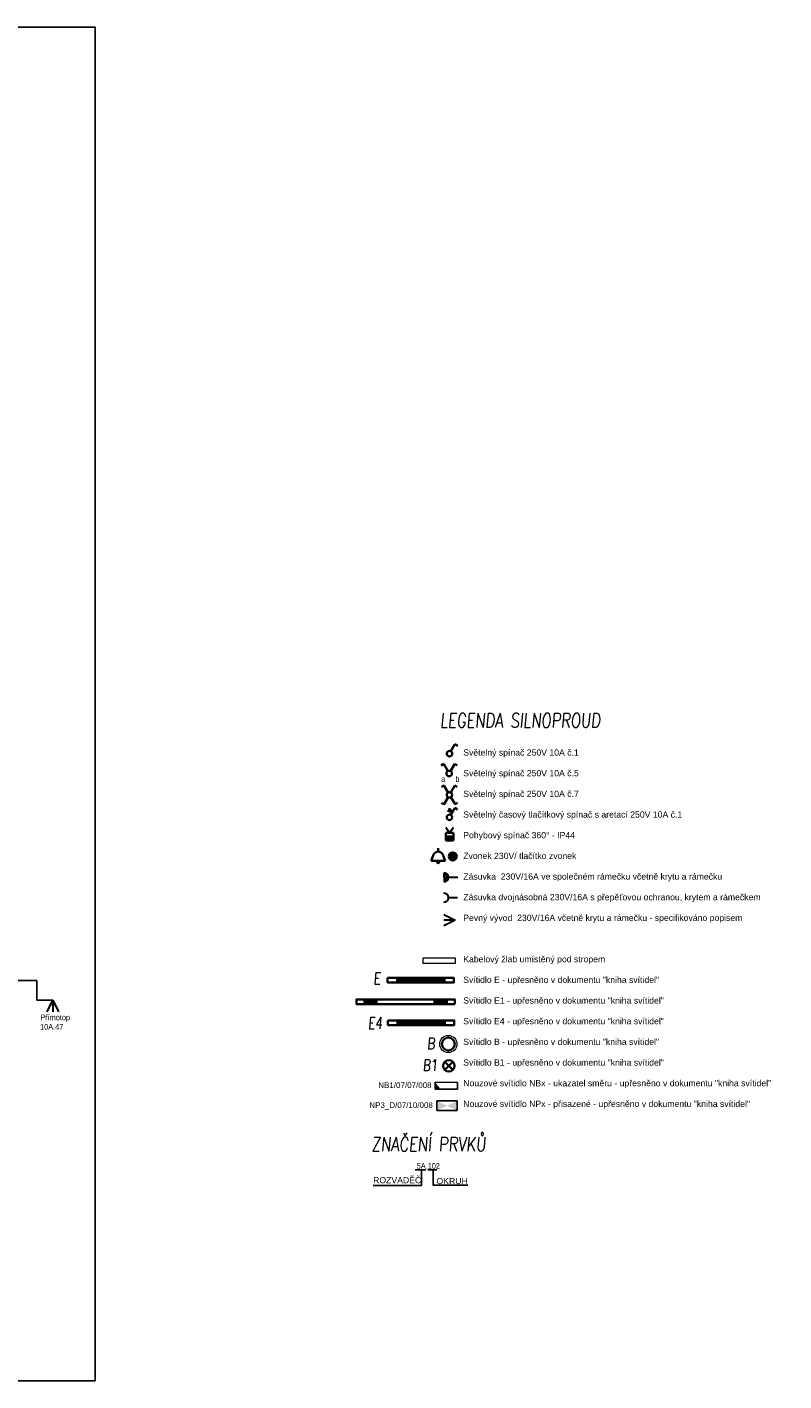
# Model space of a CAD drawing. Header units: millimetres. Extents: x 373037 to 693665, y 214892 to 273272.
# Tile 24 of 56: x 492426 to 505664, y 249592 to 273272. Entities that reach past the tile are written whole.
import ezdxf
from ezdxf.enums import TextEntityAlignment as Align

# ---------------------------------------------------------------- set-up
doc = ezdxf.new("R2010")
doc.units = ezdxf.units.MM
doc.header["$LTSCALE"] = 100
doc.layers.get('0').update_dxf_attribs({"linetype": 'CONTINUOUS'})
for name, color, linetype, lineweight in [('2DE_OBL', 91, 'CONTINUOUS', 35), ('2DE_OBL_L1', 91, 'CONTINUOUS', 35), ('CAT_SLN-OSV_POPIS', 7, 'CONTINUOUS', 30), ('CP_DETAL', 33, 'CONTINUOUS', 18), ('E_NOUZOVÉ+PP OSVĚTLENÍ', 60, 'CONTINUOUS', 25), ('E_VEDENÍ SILNOPROUD', 50, 'CONTINUOUS', 25), ('E_VYPINACE', 170, 'CONTINUOUS', 35), ('E_ZÁSUVKY POPIS', 111, 'CONTINUOUS', 30), ('E_ZÁSUVKY-DVOJITE', 7, 'CONTINUOUS', 30), ('E_ŽLABY', 40, 'CONTINUOUS', 15), ('JEDNODUCHÁ ZÁSUVKA', 1, 'CONTINUOUS', 200), ('U1 LIGHTING', 10, 'CONTINUOUS', 35)]:
    doc.layers.add(name, color=color, linetype=linetype, lineweight=lineweight)
for name, color, linetype in [('BEZPECNOSTNE SVETLA', 80, 'CONTINUOUS'), ('E_LEGENDA SILNOPROUD', 252, 'CONTINUOUS'), ('E_RÁM', 253, 'CONTINUOUS'), ('GC3_MEP_E_LV_SECURITY LIGHT', 80, 'CONTINUOUS'), ('PIKTOGRAMY', 210, 'CONTINUOUS'), ('PRIPOJKA 230V', 1, 'CONTINUOUS'), ('ŽLAB', 7, 'CONTINUOUS')]:
    doc.layers.add(name, color=color, linetype=linetype)
doc.styles.add('ARIAL', font='arial.ttf')
doc.styles.add('CP_ATTR', font='ROMANS.SHX')
doc.styles.add('CS-ROMANS', font='romans.shx', dxfattribs={"width": 0.75, "oblique": 5})
doc.styles.get("Standard").update_dxf_attribs({"font": 'arial.ttf'})
doc.styles.add('V+P_01_B3_E_FP_001$0$BLOCK', font='romans.shx', dxfattribs={"width": 0.8})

# ---------------------------------------------------------------- blocks, each defined once
blk = doc.blocks.new('*U28', base_point=(57391, -22719))
at = {"lineweight": 30, "ltscale": 0.1}
for p, q in [((57291, -22519), (57391, -22719)), ((57391, -22719), (57391, -22519)), ((57391, -22719), (57491, -22519))]:
    blk.add_line(p, q, dxfattribs=at)
blk = doc.blocks.new('pripojka 230V')
at = {"layer": 'PRIPOJKA 230V', "color": 1, "xscale": -1}
blk.add_blockref('*U28', (0, -2, -40), dxfattribs=at)
blk = doc.blocks.new('*U30')
at = {"color": 0, "linetype": 'ByBlock'}
for p, q in [((24, 249.57), (96, 374.28)), ((96, 374.28), (143.56, 346.82))]:
    blk.add_line(p, q, dxfattribs=at)
blk.add_circle((0, 208), 48, dxfattribs=at)
blk = doc.blocks.new('prepinas-svetel-jednoduchy')
at = {"layer": 'E_VYPINACE', "rotation": 89.99999999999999}
blk.add_blockref('*U30', (208, 2), dxfattribs=at)
blk = doc.blocks.new('*U26')
at = {"color": 0, "linetype": 'ByBlock'}
for p, q in [((-96, 374.28), (-137.57, 350.28)), ((-24, 249.57), (-96, 374.28)), ((24, 249.57), (96, 374.28)), ((96, 374.28), (137.57, 350.28))]:
    blk.add_line(p, q, dxfattribs=at)
blk.add_circle((0, 208), 48, dxfattribs=at)
blk = doc.blocks.new('prepinac-dvojity-svetelny')
at = {"layer": 'E_VYPINACE'}
blk.add_blockref('*U26', (-1, -183), dxfattribs=at)
at = {"layer": 'CAT_SLN-OSV_POPIS', "width": 0.8}
for s, p in [('a', (-142, -122)), ('b', (108, -122))]:
    blk.add_text(s, height=100, dxfattribs=at).set_placement(p)
blk = doc.blocks.new('*U24')
at = {"color": 0, "linetype": 'ByBlock'}
for p, q in [((24, 249.57), (96, 374.28)), ((96, 374.28), (143.56, 346.82))]:
    blk.add_line(p, q, dxfattribs=at)
blk.add_circle((0, 208), 48, dxfattribs=at)
blk = doc.blocks.new('tlacitko_prepinac_svetla')
at = {"layer": 'E_VYPINACE'}
for points in [[(16875, 8774), (16940, 8744)], [(16888, 8798), (16951, 8769)], [(16930, 8722), (16960, 8787)]]:
    blk.add_lwpolyline(points, dxfattribs=at)
at = {"layer": 'E_VYPINACE', "rotation": 180}
blk.add_blockref('*U24', (16937, 9090), dxfattribs=at)
blk = doc.blocks.new('*U32', base_point=(28429, 5840))
at = {"linetype": 'ByBlock'}
blk.add_hatch(color=0, dxfattribs=at).paths.add_polyline_path([(28362, 5840), (28497, 5840), (28497, 5772), (28362, 5772)])
at = {"color": 0, "linetype": 'ByBlock'}
for p, q in [((28429, 5907), (28362, 5997)), ((28429, 5907), (28497, 5997)), ((28362, 5907), (28497, 5907)), ((28362, 5772), (28362, 5907)), ((28362, 5840), (28497, 5840)), ((28497, 5772), (28362, 5772)), ((28497, 5907), (28497, 5772))]:
    blk.add_line(p, q, dxfattribs=at)
blk = doc.blocks.new('pohybove-cidlo-svetla')
at = {"layer": 'E_VYPINACE', "rotation": 180}
blk.add_blockref('*U32', (-1, 30), dxfattribs=at)
blk = doc.blocks.new('A$C3423193F')
at = {"color": 1, "linetype": 'ByBlock'}
for p, q in [((80, 240), (0, 240)), ((80, 240), (160, 240)), ((80, 160), (80, 0))]:
    blk.add_line(p, q, dxfattribs=at)
for radius in [80, 45.2]:
    blk.add_arc((80, 240), radius, 180, 0, dxfattribs=at)
blk = doc.blocks.new('zasuvka_jednoducha')
at = {"color": 1, "lineweight": 30}
blk.add_line((19281, 12983), (19281, 13143), dxfattribs=at)
blk.add_arc((19281, 12903), 80, 0, 180, dxfattribs=at)
blk = doc.blocks.new('svetelný křížový spínač')
at = {"layer": 'E_VYPINACE', "linetype": 'ByBlock'}
for p, q in [((31, 344), (-11, 320)), ((103, 220), (31, 344)), ((151, 220), (223, 344)), ((223, 344), (264, 320)), ((31, 13), (-10, 37)), ((103, 138), (31, 13)), ((153, 141), (225, 16)), ((225, 16), (266, 40))]:
    blk.add_line(p, q, dxfattribs=at)
blk.add_circle((127, 178), 48, dxfattribs=at)
blk = doc.blocks.new('2DELLI009_CZ')
for p, q in [((-0.5, 0.1), (-0.5, -0.1)), ((-0.5, 0), (0.5, 0)), ((0.5, 0.1), (0.5, -0.1))]:
    blk.add_line(p, q)
blk.add_lwpolyline([(-0.7, 0.2), (0.7, 0.2), (0.7, -0.2), (-0.7, -0.2)], close=True)
at = {"linetype": 'ByBlock', "style": 'CP_ATTR', "flags": 9}
for tag, p in [('NAME', (-0.092, -0.018)), ('GROUP', (-0.092, -0.018)), ('NUMBER', (-0.092, -0.018)), ('PRODUCER', (-0.092, -0.018)), ('ARTICLE', (-0.092, -0.018)), ('CHARACTER', (-0.092, -0.018)), ('VOLTAGE', (-0.092, -0.019)), ('WEIGHT', (-0.092, -0.018)), ('OTHER', (-0.092, -0.018)), ('PRODUCT-TYPE', (-0.092, -0.019)), ('ORDER-NO', (-0.092, -0.019)), ('POWER', (-0.092, -0.019))]:
    blk.add_attdef(tag, text='', height=0.00005, dxfattribs=at).set_placement(p, align=Align.MIDDLE_LEFT)
blk = doc.blocks.new('V+P_01_B3_E_FP_001$0$E-LI-35')
at = {"layer": 'E_NOUZOVÉ+PP OSVĚTLENÍ', "linetype": 'ByBlock'}
for p, q in [((-10.9, -1.9), (10.9, -1.9)), ((-10.9, -12.1), (-10.9, -1.9)), ((-10.9, -12.1), (10.9, -12.1)), ((10.9, -1.9), (10.9, -12.1))]:
    blk.add_line(p, q, dxfattribs=at)
at = {"layer": 'E_NOUZOVÉ+PP OSVĚTLENÍ'}
blk.add_solid([(-10.9, -12.1), (-10.9, -1.9), (10.9, -1.9), (10.9, -12.1)], dxfattribs=at)
at = {"layer": 'E_NOUZOVÉ+PP OSVĚTLENÍ', "style": 'V+P_01_B3_E_FP_001$0$BLOCK', "width": 0.8, "flags": 8}
for tag, p in [('DIVERS.1', (-17.9, -2.1)), ('DIVERS.2', (-16.4, -12))]:
    blk.add_attdef(tag, text='', height=7.25, dxfattribs=at).set_placement(p, align=Align.RIGHT)
at = {"layer": 'E_NOUZOVÉ+PP OSVĚTLENÍ', "style": 'V+P_01_B3_E_FP_001$0$BLOCK', "width": 0.8}
for tag, p, height, flags in [('BLOCKNAME', (-6.8, -1.4), 2.54, 3), ('LEISTUNG', (13.3, -12), 7.25, 8)]:
    blk.add_attdef(tag, p, '', height=height, dxfattribs=dict(at, flags=flags))
blk.add_attdef('STROMKREIS', text='', height=7.25, dxfattribs=at).set_placement((-11.8, -23.8), align=Align.BOTTOM_CENTER)
blk = doc.blocks.new('*U215')
at = {"layer": 'GC3_MEP_E_LV_SECURITY LIGHT', "xscale": 16.54563019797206, "yscale": 16.54563022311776, "zscale": 16.54563022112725}
blk.add_blockref('V+P_01_B3_E_FP_001$0$E-LI-35', (0, 116), dxfattribs=at)
at = {"layer": 'PIKTOGRAMY', "style": 'ARIAL'}
blk.add_attdef('PIKTOGRAM', (162, -40), '', height=100, dxfattribs=at)
blk = doc.blocks.new('*U216')
at = {"layer": 'GC3_MEP_E_LV_SECURITY LIGHT', "linetype": 'ByBlock'}
for p, q in [((135, 59), (-255, 61)), ((-255, 61), (-255, -59)), ((135, -61), (135, 59)), ((-255, -59), (135, -61))]:
    blk.add_line(p, q, dxfattribs=at)
at = {"layer": 'GC3_MEP_E_LV_SECURITY LIGHT'}
blk.add_solid([(-255, 61), (-255, -59), (-158, -60)], dxfattribs=at)
at = {"layer": 'BEZPECNOSTNE SVETLA', "style": 'ARIAL'}
blk.add_attdef('BEZ.SV', (52, -54), '', height=100, dxfattribs=at)
blk = doc.blocks.new('2DELLI018_CZ')
for p, q in [((-0.6, 0), (-0.4, 0)), ((-0.5, 0.1), (-0.5, -0.1)), ((0.4, 0), (0.6, 0)), ((0.5, 0.1), (0.5, -0.1))]:
    blk.add_line(p, q)
blk.add_lwpolyline([(-0.7, 0.2), (0.7, 0.2), (0.7, -0.2), (-0.7, -0.2)], close=True)
at = {"linetype": 'ByBlock', "style": 'CP_ATTR', "flags": 9}
for tag, p in [('NAME', (-0.092, -0.018)), ('GROUP', (-0.092, -0.018)), ('NUMBER', (-0.092, -0.018)), ('PRODUCER', (-0.092, -0.018)), ('ARTICLE', (-0.092, -0.018)), ('CHARACTER', (-0.092, -0.018)), ('VOLTAGE', (-0.092, -0.019)), ('WEIGHT', (-0.092, -0.018)), ('OTHER', (-0.092, -0.018)), ('PRODUCT-TYPE', (-0.092, -0.019)), ('ORDER-NO', (-0.092, -0.019)), ('POWER', (-0.092, -0.019))]:
    blk.add_attdef(tag, text='', height=0.00005, dxfattribs=at).set_placement(p, align=Align.MIDDLE_LEFT)
blk = doc.blocks.new('E')
at = {"layer": 'U1 LIGHTING', "style": 'CS-ROMANS', "oblique": 5, "width": 0.75}
blk.add_text('E', height=200, dxfattribs=at).set_placement((229480, 21709))
blk = doc.blocks.new('2DELPH010_CZ')
blk.add_ellipse((0, 0), major_axis=(-0.053, 0.053), ratio=1, start_param=3.926991, end_param=10.210176)
at = {"layer": 'CP_DETAL'}
blk.add_ellipse((0, 0), major_axis=(-0.0707, 0.0707), ratio=1, start_param=3.926991, end_param=10.210176, dxfattribs=at)
at = {"linetype": 'ByBlock', "style": 'CP_ATTR', "flags": 9}
for tag in ['NAME', 'GROUP', 'NUMBER', 'PRODUCER', 'ARTICLE', 'PRODUCT-TYPE', 'ORDER-NO', 'CHARACTER', 'POWER', 'VOLTAGE', 'WEIGHT', 'OTHER']:
    blk.add_attdef(tag, text='', height=0.00000005, dxfattribs=at).set_placement((0, 0), align=Align.MIDDLE_LEFT)
blk = doc.blocks.new('B')
at = {"layer": 'U1 LIGHTING', "style": 'CS-ROMANS', "oblique": 5, "width": 0.75}
blk.add_text('B', height=200, dxfattribs=at).set_placement((229480, 21709))
blk = doc.blocks.new('E4')
at = {"layer": 'U1 LIGHTING', "style": 'CS-ROMANS', "oblique": 5, "width": 0.75}
blk.add_text('E4', height=200, dxfattribs=at).set_placement((229480, 21709))
blk = doc.blocks.new('2DELLI_01_CZ')
for p, q in [((-0.35, 0.35), (0.35, -0.35)), ((-0.35, -0.35), (0.35, 0.35))]:
    blk.add_line(p, q)
blk.add_circle((0, 0), 0.5)
at = {"linetype": 'ByBlock', "style": 'CP_ATTR', "flags": 9}
for tag in ['NAME', 'GROUP', 'NUMBER', 'PRODUCER', 'ARTICLE', 'PRODUCT-TYPE', 'ORDER-NO', 'CHARACTER', 'POWER', 'VOLTAGE', 'WEIGHT', 'OTHER']:
    blk.add_attdef(tag, text='', height=0.00005, dxfattribs=at).set_placement((-0.09, -0.02), align=Align.MIDDLE_LEFT)
blk = doc.blocks.new('B1')
at = {"layer": 'U1 LIGHTING', "style": 'CS-ROMANS', "oblique": 5, "width": 0.75}
blk.add_text('B1', height=200, dxfattribs=at).set_placement((229480, 21709))
blk = doc.blocks.new('CPEL_3386')
blk.add_hatch(color=256).paths.add_polyline_path([(-0.2, 0, 1), (0.2, 0, 1)])
for radius in [0.35, 0.2]:
    blk.add_circle((0, 0), radius)
at = {"linetype": 'ByBlock', "style": 'CP_ATTR', "flags": 9}
for tag in ['NAME', 'GROUP', 'NUMBER', 'PRODUCER', 'ARTICLE', 'PRODUCT-TYPE', 'ORDER-NO', 'CHARACTER', 'POWER', 'VOLTAGE', 'WEIGHT', 'OTHER']:
    blk.add_attdef(tag, text='', height=0.00005, dxfattribs=at).set_placement((-0.09, -0.02), align=Align.MIDDLE_LEFT)
blk = doc.blocks.new('CPEL_1003')
for p, q in [((0, 0), (0, -0.3)), ((-0.4, -0.55), (-0.6, -1.1)), ((-0.6, -1.1), (0.6, -1.1)), ((0.4, -0.55), (0.6, -1.1))]:
    blk.add_line(p, q)
blk.add_circle((0, -1.2), 0.1)
blk.add_arc((0, -0.75), 0.445, 25.9892, 154.0108)
at = {"linetype": 'ByBlock', "style": 'CP_ATTR', "flags": 9}
for tag in ['NAME', 'GROUP', 'NUMBER', 'PRODUCER', 'ARTICLE', 'PRODUCT-TYPE', 'ORDER-NO', 'CHARACTER', 'POWER', 'VOLTAGE', 'WEIGHT', 'OTHER']:
    blk.add_attdef(tag, text='', height=0.00005, dxfattribs=at).set_placement((-0.09, -0.02), align=Align.MIDDLE_LEFT)
blk = doc.blocks.new('*U217')
for p, q in [((0, -50), (0, 50)), ((0, 50), (556, 50)), ((556, 50), (556, -50)), ((556, -50), (0, -50))]:
    blk.add_line(p, q)
at = {"style": 'CP_ATTR', "flags": 9}
for tag in ['NAME', 'PRODUCER', 'PRODUCT-TYPE', 'ARTICLE', 'FLOW', 'NUMBER', 'SYSTEM', 'FORM', 'SIZE', 'OTHER']:
    blk.add_attdef(tag, (0, 0), '', height=0.0001, dxfattribs=at)

msp = doc.modelspace()

# ---------------------------------------------------------------- linework, layer by layer
at = {"layer": 'E_LEGENDA SILNOPROUD'}
for points in [[(499323, 253282), (499323, 253011), (498478, 253011)], [(499214, 253285), (499402, 253285)], [(499434, 253287), (499594, 253287)], [(499529, 253287), (499529, 253014), (500137, 253014)]]:
    msp.add_lwpolyline(points, dxfattribs=at)
at = {"layer": 'E_RÁM', "color": 252, "true_color": 0x939598}
msp.add_lwpolyline([(493617, 249592), (467037, 249592), (467037, 273272), (493617, 273272)], close=True, dxfattribs=at)
at = {"layer": 'E_VEDENÍ SILNOPROUD'}
for p, q in [((488464, 256595), (492596, 256595)), ((492596, 256595), (492596, 256252)), ((492596, 256252), (492877, 256252, -40))]:
    msp.add_line(p, q, dxfattribs=at)

# ---------------------------------------------------------------- block references
at = {"layer": '2DE_OBL', "xscale": 1228.571428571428, "yscale": 200, "zscale": 1000, "rotation": 180}
msp.add_blockref('2DELLI018_CZ', (499046, 256224), dxfattribs=at)
at = {"layer": '2DE_OBL'}
for name, p, xscale, yscale, zscale in [('2DELPH010_CZ', (499794, 255485), 1500, 1500, 252.5252525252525), ('2DELLI_01_CZ', (499803, 255104), 200, 200, 100)]:
    msp.add_blockref(name, p, dxfattribs=dict(at, xscale=xscale, yscale=yscale, zscale=zscale))
at = {"layer": '2DE_OBL_L1', "xscale": 828.5714285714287, "yscale": 200, "zscale": 1000}
for p in [(499313, 256601), (499318, 255857)]:
    msp.add_blockref('2DELLI009_CZ', p, dxfattribs=at)
at = {"layer": 'E_NOUZOVÉ+PP OSVĚTLENÍ'}
ref = msp.add_blockref('*U216', (499818, 254754), dxfattribs=at)
ref.add_attrib('BEZ.SV', 'NB1/07/07/008', (498569, 254715), dxfattribs={"layer": 'BEZPECNOSTNE SVETLA', "height": 100, "style": 'ARIAL'})
ref = msp.add_blockref('*U215', (499771, 254405), dxfattribs=at)
ref.add_attrib('PIKTOGRAM', 'NP3_D/07/10/008', (498413, 254366), dxfattribs={"layer": 'PIKTOGRAMY', "height": 100, "style": 'ARIAL'})
at = {"layer": 'E_VYPINACE'}
for name, p, rotation in [('prepinas-svetel-jednoduchy', (499812, 260563), 270), ('tlacitko_prepinac_svetla', (516750, 268332), 180), ('pohybove-cidlo-svetla', (499814, 259143), 180)]:
    msp.add_blockref(name, p, dxfattribs=dict(at, rotation=rotation))
for name, p in [('prepinac-dvojity-svetelny', (499810, 260192)), ('svetelný křížový spínač', (499686, 259664))]:
    msp.add_blockref(name, p, dxfattribs=at)
at = {"layer": 'E_VYPINACE', "xscale": 200, "yscale": 200, "zscale": 200}
for name, p in [('CPEL_1003', (499616, 258911)), ('CPEL_3386', (499871, 258766))]:
    msp.add_blockref(name, p, dxfattribs=at)
at = {"layer": 'E_ZÁSUVKY-DVOJITE', "rotation": 90}
msp.add_blockref('A$C3423193F', (499959, 258321), dxfattribs=at)
at = {"layer": 'E_ŽLABY', "rotation": 180}
msp.add_blockref('*U217', (499912, 256944), dxfattribs=at)
at = {"layer": 'E_ŽLABY'}
for name, p in [('E4', (268908, 234043)), ('B', (269942, 233685)), ('B1', (269864, 233306))]:
    msp.add_blockref(name, p, dxfattribs=at)
at = {"layer": 'JEDNODUCHÁ ZÁSUVKA', "color": 1, "rotation": 270}
msp.add_blockref('zasuvka_jednoducha', (486812, 277327), dxfattribs=at)
at = {"layer": 'U1 LIGHTING'}
msp.add_blockref('E', (269004, 234824), dxfattribs=at)
at = {"layer": 'ŽLAB'}
for p, rotation in [((499914, 257653), 90), ((492877, 256248), 180)]:
    msp.add_blockref('pripojka 230V', p, dxfattribs=dict(at, rotation=rotation))

# ---------------------------------------------------------------- texts
at = {"layer": 'E_LEGENDA SILNOPROUD', "style": 'CS-ROMANS', "oblique": 5, "width": 0.75}
for s, p in [('LEGENDA SILNOPROUD', (499648, 261020)), ('ZNAČENÍ PRVKŮ', (498450, 253608))]:
    msp.add_text(s, height=250, dxfattribs=at).set_placement(p)
at = {"layer": 'E_LEGENDA SILNOPROUD', "attachment_point": 1}
for s, insert, char_height in [('Světelný spínač 250V 10A č.1\\P\\PSvětelný spínač 250V 10A č.5\\P\\PSvětelný spínač 250V 10A č.7\\P\\PSvětelný časový tlačítkový spínač s aretací 250V 10A č.1\\P\\PPohybový spínač 360° - IP44\\P\\PZvonek 230V/ tlačítko zvonek\\P\\PZásuvka  230V/16A ve společném rámečku včetně krytu a rámečku\\P\\PZásuvka dvojnásobná 230V/16A s přepěťovou ochranou, krytem a rámečkem\\P\\PPevný vývod  230V/16A včetně krytu a rámečku - specifikováno popisem\\P\\P \\P\\PKabelový žlab umístěný pod stropem \\P\\PSvítidlo E - upřesněno v dokumentu "kniha svítidel"\\P\\PSvítidlo E1 - upřesněno v dokumentu "kniha svítidel"\\P\\PSvítidlo E4 - upřesněno v dokumentu "kniha svítidel"\\P\\PSvítidlo B - upřesněno v dokumentu "kniha svítidel"\\P\\PSvítidlo B1 - upřesněno v dokumentu "kniha svítidel"\\P\\PNouzové svítidlo NBx - ukazatel směru - upřesněno v dokumentu "kniha svítidel"\\P\\PNouzové svítidlo NPx - přisazené - upřesněno v dokumentu "kniha svítidel"', (500055, 260638), 108.42), ('ROZVADĚČ', (498479, 253158), 108.4), ('OKRUH', (499587, 253143), 108.4)]:
    msp.add_mtext_dynamic_manual_height_columns(s, width=9809.65, gutter_width=12.5, heights=[0], dxfattribs=dict(at, insert=insert, char_height=char_height))
at = {"layer": 'E_ZÁSUVKY POPIS', "width": 0.8}
for s, p in [('Přímotop', (492659, 255901)), ('10A.47', (492654, 255735)), (' 5A.102', (499206, 253303))]:
    msp.add_text(s, height=100, dxfattribs=at).set_placement(p)

doc.saveas('drawing.dxf')
